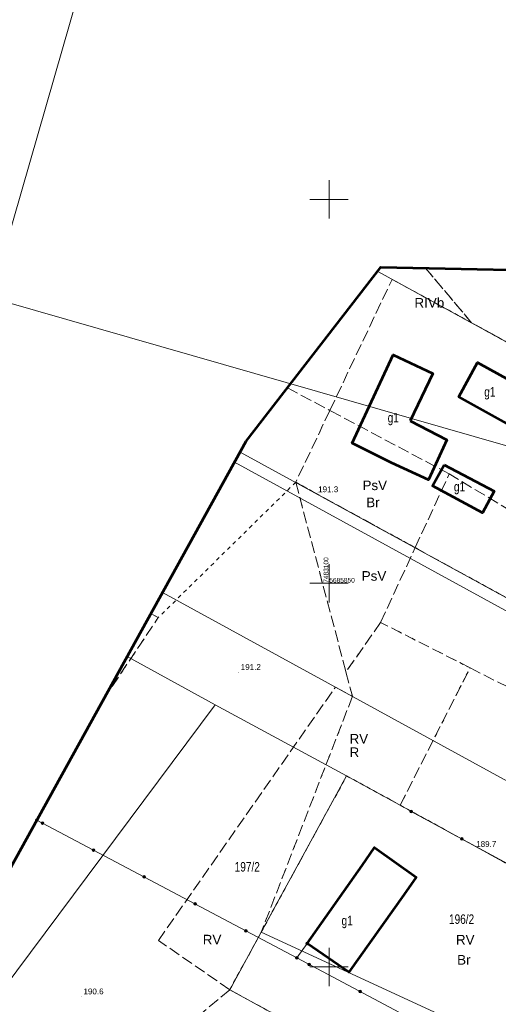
# Model space of a CAD drawing. Header units: metres. Extents: x 7482748 to 7484637, y 5684406 to 5687014.
# Tile 77 of 180: x 7483060 to 7483122, y 5685795 to 5685923. Entities that reach past the tile are written whole.
import ezdxf
from ezdxf.lldxf.tags import DXFTag

# ---------------------------------------------------------------- set-up
doc = ezdxf.new("R2010")
doc.units = ezdxf.units.M
doc.header["$MEASUREMENT"] = 0
for name, pattern in [('1', [1.5, 1, -0.5]), ('l217_500', [2, 1.5, -0.5]), ('l218_500', [1, 0.5, -0.5])]:
    doc.linetypes.add(name, pattern=pattern)
for name, color, linetype, lineweight in [('_Dzialki', 7, 'Continuous', 0), ('_Dzialki_opis', 7, 'Continuous', 0), ('_Kontury', 7, 'Continuous', 0), ('_Kontury_opis', 7, 'Continuous', 0), ('_Podzial_sekcyjny_krzyze', 7, '1', 13), ('_Uzytki', 7, 'Continuous', 0), ('_Uzytki_opis', 7, 'Continuous', 0), ('_Zakres2', 7, 'Continuous', 0), ('EGB_Budynek', 7, 'Continuous', 0), ('EGB_Budynek_opis', 7, 'Continuous', 0), ('KTOK05_01', 7, 'Continuous', 13), ('RTPW01_P', 7, 'Continuous', 0)]:
    doc.layers.add(name, color=color, linetype=linetype, lineweight=lineweight)
doc.layers.add('_ramki_nieplotowane', color=7, linetype='Continuous', lineweight=0, plot=False)
doc.layers.add('IS_Opisy_działek_Net', color=7, linetype='SOLID', true_color=0x000000)
doc.layers.add('RTPW01_G', color=7, linetype='Continuous', lineweight=13, transparency=0.25)
doc.styles.get("Standard").update_dxf_attribs({"font": 'simplex.shx', "width": 0.75})
doc.styles.add('STYL_ARIAL', font='simplex.shx', dxfattribs={"width": 0.75, "oblique": 0.1})
doc.styles.add('Style-Arial', font='arial.ttf')
tags = doc.linetypes.add('SOLID', pattern=[10, 10, 0]).pattern_tags.tags
tags[6:7] = [DXFTag(74, 4), DXFTag(75, 0), DXFTag(340, '0'), DXFTag(46, 0.0), DXFTag(50, 0.0), DXFTag(44, 0.0), DXFTag(45, 0.0)]
tags[4:5] = [DXFTag(74, 4), DXFTag(75, 0), DXFTag(340, '0'), DXFTag(46, 0.0), DXFTag(50, 0.0), DXFTag(44, 0.0), DXFTag(45, 0.0)]

# ---------------------------------------------------------------- blocks, each defined once
blk = doc.blocks.new('RTPW01')
at = {"layer": 'RTPW01_P', "linetype": 'Continuous', "lineweight": 0}
h = blk.add_hatch(color=256, dxfattribs=at)
edge = h.paths.add_edge_path()
edge.add_arc((0, 0), 0.045, 0, 360)

msp = doc.modelspace()

# ---------------------------------------------------------------- hatches: boundary and pattern name
at = {"layer": 'KTOK05_01', "linetype": 'Continuous', "lineweight": 13}
h = msp.add_hatch(color=256, dxfattribs=at)
edge = h.paths.add_edge_path()
edge.add_arc((7483110.71, 5685820.25), 0.175, 0, 360)
h = msp.add_hatch(color=256, dxfattribs=at)
edge = h.paths.add_edge_path()
edge.add_arc((7483061.9426, 5685819.13673), 0.175, 0, 360)
h = msp.add_hatch(color=256, dxfattribs=at)
edge = h.paths.add_edge_path()
edge.add_arc((7483062.67505, 5685818.74805), 0.175, 0, 360)
h = msp.add_hatch(color=256, dxfattribs=at)
edge = h.paths.add_edge_path()
edge.add_arc((7483117.303, 5685816.67476), 0.175, 0, 360)
h = msp.add_hatch(color=256, dxfattribs=at)
edge = h.paths.add_edge_path()
edge.add_arc((7483069.30004, 5685815.23244), 0.175, 0, 360)
h = msp.add_hatch(color=256, dxfattribs=at)
edge = h.paths.add_edge_path()
edge.add_arc((7483075.92503, 5685811.71683), 0.175, 0, 360)
h = msp.add_hatch(color=256, dxfattribs=at)
edge = h.paths.add_edge_path()
edge.add_arc((7483082.55002, 5685808.20122), 0.175, 0, 360)
h = msp.add_hatch(color=256, dxfattribs=at)
edge = h.paths.add_edge_path()
edge.add_arc((7483089.17501, 5685804.68561), 0.175, 0, 360)
h = msp.add_hatch(color=256, dxfattribs=at)
edge = h.paths.add_edge_path()
edge.add_arc((7483097.16, 5685803.07), 0.175, 0, 360)
h = msp.add_hatch(color=256, dxfattribs=at)
edge = h.paths.add_edge_path()
edge.add_arc((7483095.8, 5685801.17), 0.175, 0, 360)
h = msp.add_hatch(color=256, dxfattribs=at)
edge = h.paths.add_edge_path()
edge.add_arc((7483095.8, 5685801.17), 0.175, 0, 360)
h = msp.add_hatch(color=256, dxfattribs=at)
edge = h.paths.add_edge_path()
edge.add_arc((7483095.8, 5685801.17), 0.175, 0, 360)
h = msp.add_hatch(color=256, dxfattribs=at)
edge = h.paths.add_edge_path()
edge.add_arc((7483097.41304, 5685800.31426), 0.175, 0, 360)
h = msp.add_hatch(color=256, dxfattribs=at)
edge = h.paths.add_edge_path()
edge.add_arc((7483104.03843, 5685796.79941), 0.175, 0, 360)

# ---------------------------------------------------------------- linework, layer by layer
at = {"layer": '_Dzialki', "color": 96, "linetype": 'Continuous', "true_color": 0x008000, "flags": 128}
for points in [[(7483187.58, 5685846.11), (7483106.35, 5685890.62)], [(7483167.48, 5685823.81), (7483088.41, 5685867.09)], [(7483166.45, 5685822.62), (7483087.69, 5685865.78)], [(7483153.14, 5685807.84), (7483078.32, 5685848.8)], [(7483085.17, 5685834.15), (7483073.7, 5685840.43)], [(7483085.17, 5685834.15), (7483049.99, 5685787.04)], [(7483102.29, 5685824.89), (7483085.17, 5685834.15)], [(7483091.17, 5685804.53), (7483102.29, 5685824.89)], [(7483146.61, 5685800.6), (7483102.29, 5685824.89)], [(7483087.07, 5685797.03), (7483091.17, 5685804.53)], [(7483091.17, 5685804.53), (7483132.85, 5685785.27)], [(7483124.96, 5685776.27), (7483087.07, 5685797.03)]]:
    msp.add_lwpolyline(points, dxfattribs=at)
at = {"layer": '_Kontury', "color": 96, "linetype": 'l217_500', "true_color": 0x008000, "flags": 128}
for points in [[(7483118.57, 5685883.93), (7483112.58, 5685891.04)], [(7483100.11, 5685872.51), (7483108.22, 5685889.59)], [(7483108.22, 5685889.59), (7483118.57, 5685883.93)], [(7483143.28, 5685870.39), (7483118.57, 5685883.93)], [(7483094.58, 5685875.45), (7483100.11, 5685872.51)], [(7483100.11, 5685872.51), (7483095.67, 5685863.15)], [(7483115.66, 5685864.24), (7483100.11, 5685872.51)], [(7483111.22, 5685854.63), (7483115.66, 5685864.24)], [(7483133.99, 5685853.19), (7483115.66, 5685864.24)], [(7483111.22, 5685854.63), (7483095.67, 5685863.15)], [(7483095.67, 5685863.15), (7483102.21, 5685838.43)], [(7483106.72, 5685844.89), (7483111.22, 5685854.63)], [(7483111.22, 5685854.63), (7483134.76, 5685841.72)], [(7483070.62, 5685834.86), (7483077.74, 5685845.51)], [(7483077.74, 5685845.51), (7483076.79, 5685846.04)], [(7483106.72, 5685844.89), (7483102.21, 5685838.43)], [(7483118.37, 5685838.97), (7483106.72, 5685844.89)], [(7483102.21, 5685838.43), (7483103.06, 5685835.26)], [(7483109.27, 5685821.07), (7483118.37, 5685838.97)], [(7483118.37, 5685838.97), (7483146.75, 5685824.55)], [(7483077.77, 5685803.44), (7483100.84, 5685836.47)], [(7483103.06, 5685835.26), (7483091.17, 5685804.53)], [(7483100.84, 5685836.47), (7483103.06, 5685835.26)], [(7483091.17, 5685804.53), (7483102.29, 5685824.89)], [(7483102.29, 5685824.89), (7483109.27, 5685821.07)], [(7483146.61, 5685800.6), (7483109.27, 5685821.07)], [(7483091.17, 5685804.53), (7483087.07, 5685797.03)], [(7483087.07, 5685797.03), (7483077.77, 5685803.44)], [(7483087.07, 5685797.03), (7483064.96, 5685778.48)], [(7483095.49, 5685792.41), (7483087.07, 5685797.03)]]:
    msp.add_lwpolyline(points, dxfattribs=at)
at = {"layer": '_Podzial_sekcyjny_krzyze', "linetype": 'Continuous'}
for p, q in [((7483100, 5685897.5), (7483100, 5685902.5)), ((7483097.5, 5685900), (7483102.5, 5685900)), ((7483100, 5685847.5), (7483100, 5685852.5)), ((7483097.5, 5685850), (7483102.5, 5685850)), ((7483100, 5685797.5), (7483100, 5685802.5)), ((7483097.5, 5685800), (7483102.5, 5685800))]:
    msp.add_line(p, q, dxfattribs=at)
at = {"layer": '_ramki_nieplotowane', "color": 3, "linetype": 'Continuous', "lineweight": 0, "flags": 128}
for points in [[(7482999.77, 5685691.75), (7483285.22, 5685609.72), (7483401.36, 5686013.86), (7483115.9, 5686095.89), (7482999.77, 5685691.75)], [(7482782.62, 5685528.23), (7483068.08, 5685446.2), (7483184.21, 5685850.35), (7482898.76, 5685932.38), (7482782.62, 5685528.23)]]:
    msp.add_lwpolyline(points, close=True, dxfattribs=at)
at = {"layer": '_Uzytki', "color": 96, "linetype": 'l218_500', "true_color": 0x008000, "flags": 128}
for points in [[(7483112.58, 5685891.04), (7483118.57, 5685883.93)], [(7483118.57, 5685883.93), (7483108.22, 5685889.59)], [(7483118.57, 5685883.93), (7483143.28, 5685870.39)], [(7483100.11, 5685872.51), (7483095.67, 5685863.15)], [(7483095.67, 5685863.15), (7483077.74, 5685845.51)], [(7483095.67, 5685863.15), (7483111.22, 5685854.63)], [(7483095.67, 5685863.15), (7483102.21, 5685838.43)], [(7483111.22, 5685854.63), (7483134.76, 5685841.72)], [(7483070.62, 5685834.86), (7483077.74, 5685845.51)], [(7483077.74, 5685845.51), (7483076.79, 5685846.04)], [(7483106.72, 5685844.89), (7483102.21, 5685838.43)], [(7483118.37, 5685838.97), (7483106.72, 5685844.89)], [(7483102.21, 5685838.43), (7483103.06, 5685835.26)], [(7483109.27, 5685821.07), (7483118.37, 5685838.97)], [(7483103.06, 5685835.26), (7483091.17, 5685804.53)], [(7483091.17, 5685804.53), (7483102.29, 5685824.89)], [(7483102.29, 5685824.89), (7483109.27, 5685821.07)], [(7483146.61, 5685800.6), (7483109.27, 5685821.07)], [(7483091.17, 5685804.53), (7483087.07, 5685797.03)], [(7483087.07, 5685797.03), (7483095.49, 5685792.41)]]:
    msp.add_lwpolyline(points, dxfattribs=at)
at = {"layer": '_Zakres2', "color": 250, "linetype": 'Continuous', "lineweight": 53, "flags": 128}
msp.add_lwpolyline([(7482919.75, 5685689.31), (7482985.12, 5685714.14), (7482993.32, 5685719.02), (7483030.98, 5685724.55), (7483029.03, 5685759.51), (7483089.19, 5685868.5), (7483106.77, 5685891.16), (7483136.06, 5685890.57), (7483164.61, 5685888.16), (7483184.14, 5685878.01), (7483241.37, 5685938.75)], dxfattribs=at)
at = {"layer": 'EGB_Budynek', "color": 7, "linetype": 'Continuous', "lineweight": 53, "flags": 128}
for points in [[(7483110.55, 5685871.14), (7483115.33, 5685868.67), (7483112.94, 5685863.48), (7483108.12, 5685865.7), (7483103.01, 5685868.23), (7483108.34, 5685879.74), (7483113.51, 5685877.34), (7483110.55, 5685871.14)], [(7483126.02, 5685875.05), (7483123.56, 5685870.57), (7483116.89, 5685874.28), (7483119.32, 5685878.74), (7483126.02, 5685875.05)], [(7483114.99, 5685865.41), (7483121.52, 5685861.98), (7483120.01, 5685859.16), (7483113.46, 5685862.67), (7483114.99, 5685865.41)], [(7483109.74, 5685809.38), (7483102.56, 5685799.3), (7483097.16, 5685803.07), (7483104.3, 5685813.22), (7483105.93, 5685815.57), (7483111.35, 5685811.68), (7483109.74, 5685809.38)]]:
    msp.add_lwpolyline(points, dxfattribs=at)
at = {"layer": 'KTOK05_01', "linetype": 'Continuous', "lineweight": 13}
for p, q in [((7483110.71, 5685820.25), (7483146.78, 5685800.69)), ((7483095.8, 5685801.17), (7483061.94, 5685819.14)), ((7483095.8, 5685801.17), (7483097.16, 5685803.07)), ((7483130.54, 5685782.74), (7483095.8, 5685801.17))]:
    msp.add_line(p, q, dxfattribs=at)
for centre in [(7483110.71, 5685820.25), (7483061.94, 5685819.14), (7483062.68, 5685818.75), (7483117.3, 5685816.67), (7483069.3, 5685815.23), (7483075.93, 5685811.72), (7483082.55, 5685808.2), (7483089.18, 5685804.69), (7483097.16, 5685803.07), (7483095.8, 5685801.17), (7483095.8, 5685801.17), (7483095.8, 5685801.17), (7483097.41, 5685800.31), (7483104.04, 5685796.8)]:
    msp.add_circle(centre, 0.175, dxfattribs=at)

# ---------------------------------------------------------------- block references
at = {"layer": 'RTPW01_P', "linetype": 'Continuous', "lineweight": 0}
for p in [(7483098.58, 5685861.86), (7483088.2, 5685838.4), (7483119.17, 5685815.64), (7483067.71, 5685796.13)]:
    msp.add_blockref('RTPW01', p, dxfattribs=at)

# ---------------------------------------------------------------- texts
at = {"layer": '_Dzialki_opis', "color": 96, "true_color": 0x008000, "char_height": 1.25, "attachment_point": 7, "line_spacing_factor": 0.6, "style": 'STYL_ARIAL'}
for s, insert in [('\\fArial|b0|i0|c238238|p39;197/2', (7483087.71, 5685812.4)), ('\\fArial|b0|i0|c238238|p39;196/2', (7483115.63, 5685805.58))]:
    msp.add_mtext(s, dxfattribs=dict(at, insert=insert))
at = {"layer": '_Kontury_opis', "color": 96, "linetype": 'Continuous', "lineweight": 13, "true_color": 0x008000, "style": 'Style-Arial'}
for s, p in [('RIVb', (7483111.13, 5685885.91)), ('PsV', (7483104.36, 5685862.13)), ('PsV', (7483104.26, 5685850.32)), ('RV', (7483102.67, 5685829.1)), ('RV', (7483083.55, 5685802.93)), ('RV', (7483116.53, 5685802.92))]:
    msp.add_text(s, height=1.25, dxfattribs=at).set_placement(p)
at = {"layer": '_Podzial_sekcyjny_krzyze', "color": 7, "linetype": 'Continuous', "lineweight": 30, "style": 'Style-Arial'}
msp.add_text('7483100', height=0.61, rotation=90, dxfattribs=at).set_placement((7483099.91, 5685850.06))
msp.add_text('5685850', height=0.61, dxfattribs=at).set_placement((7483100.04, 5685850.08))
at = {"layer": '_Uzytki_opis', "color": 96, "linetype": 'Continuous', "lineweight": 13, "true_color": 0x008000, "style": 'Style-Arial'}
for s, p in [('Br', (7483104.85, 5685859.9)), ('R', (7483102.67, 5685827.35)), ('Br', (7483116.69, 5685800.3))]:
    msp.add_text(s, height=1.25, dxfattribs=at).set_placement(p)
at = {"layer": 'EGB_Budynek_opis', "color": 7, "char_height": 1.25, "attachment_point": 7, "line_spacing_factor": 0.6, "style": 'STYL_ARIAL'}
for insert in [(7483120.22, 5685873.93), (7483107.64, 5685870.57), (7483116.27, 5685861.58), (7483101.63, 5685805.04)]:
    msp.add_mtext('\\fArial|b0|i0|c238238|p39;g1', dxfattribs=dict(at, insert=insert))
at = {"layer": 'IS_Opisy_działek_Net', "linetype": 'Continuous', "ltscale": 0.01, "insert": (7483111.87084, 5685807.8911), "char_height": 1.2888, "attachment_point": 9}
msp.add_mtext('\\fArial|b0|i0;', dxfattribs=at)
msp.add_mtext('\\fArial|b0|i0;', dxfattribs=at)
at = {"layer": 'RTPW01_G', "linetype": 'Continuous', "lineweight": 13, "style": 'Style-Arial'}
for s, p in [('191.3', (7483098.58, 5685861.86)), ('191.2', (7483088.5, 5685838.7)), ('189.7', (7483119.17, 5685815.64)), ('190.6', (7483068.01, 5685796.43))]:
    msp.add_text(s, height=0.75, dxfattribs=at).set_placement(p)

doc.saveas('drawing.dxf')
